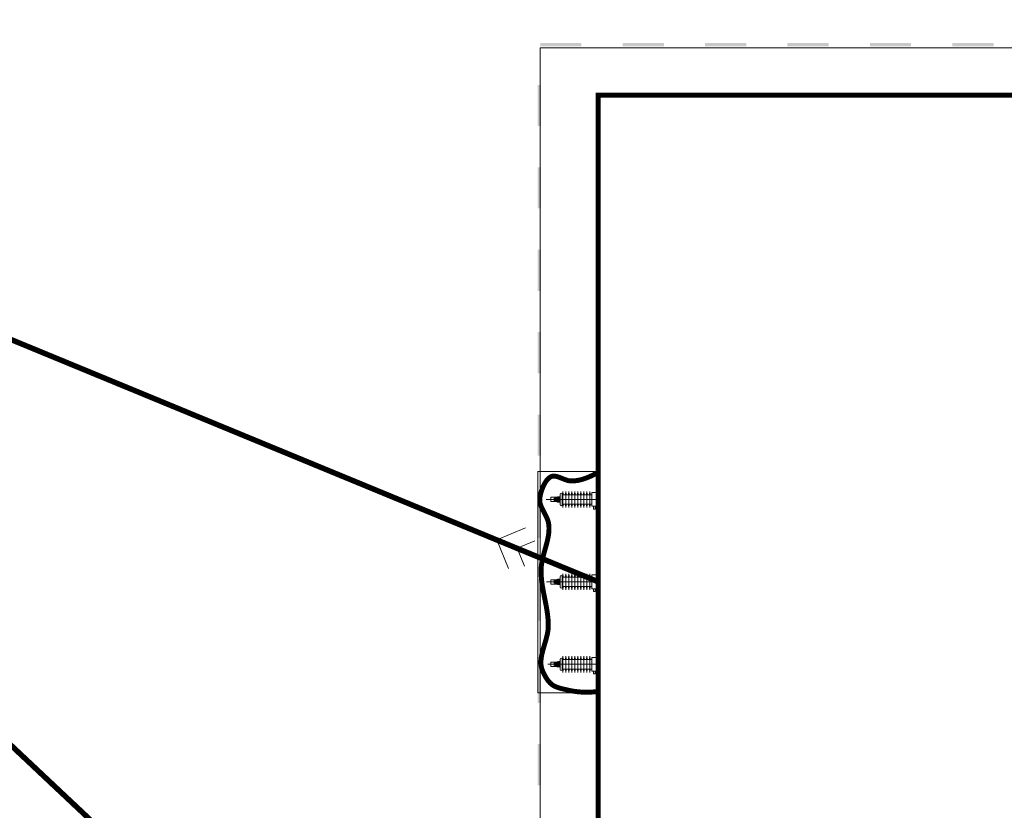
# Model space of a CAD drawing. Header units: millimetres. Extents: x 0 to 420, y 0 to 297.
# Tile 6 of 43: x 36 to 72, y 204 to 232. Entities that reach past the tile are written whole.
import ezdxf

# ---------------------------------------------------------------- set-up
doc = ezdxf.new("R2010")
doc.units = ezdxf.units.MM
for name, pattern in [('K5LT32769', [0]), ('K5LT32772', [0]), ('K5LT_AXLED', [15.063659, 10.563659, -1.5, 1.5, -1.5]), ('K5LT_THIN', [0])]:
    doc.linetypes.add(name, pattern=pattern)
for name, color, linetype, true_color in [('План ПС', 7, 'Continuous', 0x666666), ('Существующее оборудование', 7, 'Continuous', 0x7f7f7f), ('Топосъемка', 7, 'Continuous', 0x7f7f7f)]:
    doc.layers.add(name, color=color, linetype=linetype, true_color=true_color)

# ---------------------------------------------------------------- blocks, each defined once
blk = doc.blocks.new('U62')
at = {"layer": 'Существующее оборудование', "linetype": 'K5LT_THIN', "lineweight": 18}
for p, q in [((57.226, 229.662), (93.797, 229.662)), ((57.226, 169.515), (57.226, 229.662))]:
    blk.add_line(p, q, dxfattribs=at)
blk = doc.blocks.new('U98')
at = {"layer": 'Существующее оборудование', "linetype": 'K5LT_THIN', "lineweight": 18}
for p, q in [((57.226, 215.967), (55.019, 215.967)), ((55.019, 215.967), (55.019, 207.904)), ((57.226, 207.904), (57.226, 215.967)), ((55.019, 207.904), (57.226, 207.904))]:
    blk.add_line(p, q, dxfattribs=at)
blk = doc.blocks.new('U99')
at = {"layer": 'Существующее оборудование', "linetype": 'K5LT_THIN', "lineweight": 18}
for p, q in [((57.226, 215.843), (57.206, 215.843)), ((57.206, 215.843), (57.206, 214.026)), ((57.226, 214.026), (57.226, 215.843)), ((57.206, 214.026), (57.226, 214.026))]:
    blk.add_line(p, q, dxfattribs=at)
blk = doc.blocks.new('U100')
at = {"layer": 'Существующее оборудование', "linetype": 'K5LT_THIN', "lineweight": 18}
for p, q in [((57.226, 212.842), (57.206, 212.842)), ((57.206, 212.842), (57.206, 211.033)), ((57.226, 211.033), (57.226, 212.842)), ((57.206, 211.033), (57.226, 211.033))]:
    blk.add_line(p, q, dxfattribs=at)
blk = doc.blocks.new('U101')
at = {"layer": 'Существующее оборудование', "linetype": 'K5LT_THIN', "lineweight": 18}
for p, q in [((57.226, 209.861), (57.206, 209.861)), ((57.206, 209.861), (57.206, 208.016)), ((57.226, 208.016), (57.226, 209.861)), ((57.206, 208.016), (57.226, 208.016))]:
    blk.add_line(p, q, dxfattribs=at)
blk = doc.blocks.new('U111')
at = {"layer": 'План ПС', "linetype": 'K5LT_THIN', "lineweight": 18}
for p, q in [((55.112, 231.383), (95.918, 231.383)), ((55.112, 167.053), (55.112, 231.383))]:
    blk.add_line(p, q, dxfattribs=at)
blk = doc.blocks.new('U288')
at = {"layer": 'Топосъемка', "linetype": 'K5LT32772', "lineweight": 20}
for p, q in [((53.528, 213.473), (54.573, 213.907)), ((56.764, 212.138), (53.528, 213.473)), ((53.963, 212.428), (53.528, 213.473)), ((54.921, 213.439), (54.268, 213.168)), ((54.268, 213.168), (54.539, 212.515))]:
    blk.add_line(p, q, dxfattribs=at)

msp = doc.modelspace()

# ---------------------------------------------------------------- hatches: boundary and pattern name
at = {"layer": 'Топосъемка'}
for points in [[(56.61179, 231.562714), (55.11181, 231.56287), (55.111785, 231.442896), (56.611772, 231.442723)], [(59.611784, 231.562372), (58.111796, 231.562547), (58.111786, 231.442536), (59.611773, 231.442362)], [(62.611804, 231.562019), (61.111797, 231.562187), (61.11178, 231.442195), (62.611786, 231.442028)], [(65.611798, 231.561677), (64.111791, 231.561845), (64.111781, 231.441834), (65.611787, 231.441666)], [(68.611798, 231.561317), (67.111792, 231.561485), (67.111774, 231.441493), (68.611782, 231.441325)], [(71.6118, 231.560957), (70.111787, 231.561143), (70.111776, 231.441133), (71.611782, 231.440965)], [(55.136329, 230.03871), (55.016334, 230.038683), (55.016697, 228.538683), (55.136694, 228.53871)], [(55.137039, 227.038703), (55.017062, 227.038683), (55.0174, 225.538695), (55.137415, 225.538729)], [(55.13776, 224.038722), (55.017764, 224.038695), (55.018128, 222.538694), (55.138125, 222.538722)], [(55.138489, 221.038721), (55.018493, 221.038694), (55.018837, 219.538687), (55.138853, 219.538721)], [(55.139198, 218.038714), (55.019202, 218.038687), (55.019566, 216.538687), (55.139563, 216.538714)], [(55.139926, 215.038714), (55.019929, 215.038686), (55.020275, 213.538679), (55.140272, 213.538706)], [(55.140636, 212.038706), (55.020639, 212.038679), (55.020996, 210.538698), (55.140993, 210.538725)], [(55.141357, 209.038725), (55.021341, 209.038691), (55.021706, 207.538692), (55.141703, 207.538718)], [(55.142066, 206.038718), (55.02207, 206.03869), (55.022434, 204.538691), (55.142431, 204.538718)]]:
    msp.add_hatch(color=256, dxfattribs=at).paths.add_polyline_path(points)

# ---------------------------------------------------------------- linework, layer by layer
at = {"layer": 'Существующее оборудование', "linetype": 'K5LT_THIN', "lineweight": 18}
for p, q in [((55.836593, 215.041654), (55.779977, 215.041654)), ((55.803285, 215.041654), (55.803285, 214.849639)), ((55.836593, 215.13317), (55.836593, 214.758123)), ((55.836593, 214.849639), (55.836593, 215.041654)), ((55.913925, 215.13317), (55.913925, 214.758123)), ((55.913925, 215.119134), (55.918594, 215.119134)), ((55.928548, 215.128172), (55.939346, 215.239918)), ((55.939346, 215.239918), (55.939346, 214.651375)), ((55.950145, 215.128172), (55.939346, 215.239918)), ((55.960098, 215.119134), (55.993855, 215.119134)), ((55.993855, 215.119134), (56.027611, 215.119134)), ((56.037565, 215.128172), (56.048363, 215.239918)), ((56.048363, 215.239918), (56.048363, 214.651375)), ((56.059162, 215.128172), (56.048363, 215.239918)), ((56.069115, 215.119134), (56.102872, 215.119134)), ((56.069115, 215.119134), (56.102872, 215.119134)), ((56.102872, 215.119134), (56.136628, 215.119134)), ((56.146582, 215.128172), (56.15738, 215.239918)), ((56.15738, 215.239918), (56.15738, 214.651375)), ((56.168178, 215.128172), (56.15738, 215.239918)), ((56.178132, 215.119134), (56.211888, 215.119134)), ((56.211888, 215.119134), (56.245645, 215.119134)), ((56.255598, 215.128172), (56.266397, 215.239918)), ((56.266397, 215.239918), (56.266397, 214.651375)), ((56.277195, 215.128172), (56.266397, 215.239918)), ((56.287149, 215.119134), (56.320905, 215.119134)), ((56.320905, 215.119134), (56.354661, 215.119134)), ((56.364615, 215.128172), (56.375413, 215.239918)), ((56.375413, 215.239918), (56.375413, 214.651375)), ((56.386212, 215.128172), (56.375413, 215.239918)), ((56.396165, 215.119134), (56.429922, 215.119134)), ((56.429922, 215.119134), (56.463678, 215.119134)), ((56.473632, 215.128172), (56.48443, 215.239918)), ((56.48443, 215.239918), (56.48443, 214.651375)), ((56.495229, 215.128172), (56.48443, 215.239918)), ((56.505182, 215.119134), (56.538939, 215.119134)), ((56.538939, 215.119134), (56.572695, 215.119134)), ((56.582649, 215.128172), (56.593447, 215.239918)), ((56.593447, 215.239918), (56.593447, 214.651375)), ((56.604245, 215.128172), (56.593447, 215.239918)), ((56.614199, 215.119134), (56.647955, 215.119134)), ((56.647955, 215.119134), (56.681712, 215.119134)), ((56.691665, 215.128172), (56.702464, 215.239918)), ((56.702464, 215.239918), (56.702464, 214.651375)), ((56.713262, 215.128172), (56.702464, 215.239918)), ((56.723216, 215.119134), (56.756972, 215.119134)), ((56.756972, 215.119134), (56.790728, 215.119134)), ((56.800682, 215.128172), (56.81148, 215.239918)), ((56.81148, 215.239918), (56.81148, 214.651375)), ((56.822279, 215.128172), (56.81148, 215.239918)), ((56.832232, 215.119134), (56.865989, 215.119134)), ((56.865989, 215.119134), (56.899745, 215.119134)), ((56.909699, 215.128172), (56.920497, 215.239918)), ((56.920497, 215.239918), (56.920497, 214.651375)), ((56.920497, 215.239918), (56.920497, 214.651375)), ((56.931296, 215.128172), (56.920497, 215.239918)), ((56.941249, 215.119134), (56.985908, 215.119134)), ((57.175861, 215.197232), (56.985861, 215.197232)), ((56.985861, 215.197232), (56.985861, 214.697232)), ((57.205861, 215.367232), (57.175861, 215.367232)), ((57.175861, 215.367232), (57.175861, 214.527232)), ((57.175861, 214.697232), (57.175861, 215.197232)), ((57.225861, 214.527232), (57.225861, 215.367232)), ((57.225861, 215.147232), (57.225861, 214.747232)), ((55.501593, 215.025647), (55.501593, 214.865647)), ((55.501593, 215.025647), (55.671593, 215.025647)), ((55.501593, 214.865647), (55.671593, 214.865647)), ((55.622177, 215.025647), (55.769977, 215.025647)), ((55.622177, 214.865647), (55.769977, 214.865647)), ((55.671593, 215.025647), (55.671593, 214.865647)), ((55.769977, 215.031654), (55.769977, 214.859639)), ((55.779977, 214.849639), (55.836593, 214.849639)), ((55.913925, 214.772159), (55.918594, 214.772159)), ((55.928548, 214.763121), (55.939346, 214.651375)), ((55.950145, 214.763121), (55.939346, 214.651375)), ((55.960098, 214.772159), (55.993855, 214.772159)), ((55.993855, 214.772159), (56.027611, 214.772159)), ((56.037565, 214.763121), (56.048363, 214.651375)), ((56.059162, 214.763121), (56.048363, 214.651375)), ((56.069115, 214.772159), (56.102872, 214.772159)), ((56.069115, 214.772159), (56.102872, 214.772159)), ((56.102872, 214.772159), (56.136628, 214.772159)), ((56.146582, 214.763121), (56.15738, 214.651375)), ((56.168178, 214.763121), (56.15738, 214.651375)), ((56.178132, 214.772159), (56.211888, 214.772159)), ((56.211888, 214.772159), (56.245645, 214.772159)), ((56.255598, 214.763121), (56.266397, 214.651375)), ((56.277195, 214.763121), (56.266397, 214.651375)), ((56.287149, 214.772159), (56.320905, 214.772159)), ((56.320905, 214.772159), (56.354661, 214.772159)), ((56.364615, 214.763121), (56.375413, 214.651375)), ((56.386212, 214.763121), (56.375413, 214.651375)), ((56.396165, 214.772159), (56.429922, 214.772159)), ((56.429922, 214.772159), (56.463678, 214.772159)), ((56.473632, 214.763121), (56.48443, 214.651375)), ((56.495229, 214.763121), (56.48443, 214.651375)), ((56.505182, 214.772159), (56.538939, 214.772159)), ((56.538939, 214.772159), (56.572695, 214.772159)), ((56.582649, 214.763121), (56.593447, 214.651375)), ((56.604245, 214.763121), (56.593447, 214.651375)), ((56.614199, 214.772159), (56.647955, 214.772159)), ((56.647955, 214.772159), (56.681712, 214.772159)), ((56.691665, 214.763121), (56.702464, 214.651375)), ((56.713262, 214.763121), (56.702464, 214.651375)), ((56.723216, 214.772159), (56.756972, 214.772159)), ((56.756972, 214.772159), (56.790728, 214.772159)), ((56.800682, 214.763121), (56.81148, 214.651375)), ((56.822279, 214.763121), (56.81148, 214.651375)), ((56.832232, 214.772159), (56.865989, 214.772159)), ((56.865989, 214.772159), (56.899745, 214.772159)), ((56.909699, 214.763121), (56.920497, 214.651375)), ((56.931296, 214.763121), (56.920497, 214.651375)), ((56.941249, 214.772159), (56.986116, 214.772159)), ((56.985861, 214.697232), (57.175861, 214.697232)), ((57.115861, 214.697232), (57.045861, 214.697232)), ((57.045861, 214.697232), (57.045861, 214.605232)), ((57.115861, 214.605232), (57.115861, 214.697232)), ((57.053861, 214.597232), (57.107861, 214.597232)), ((57.175861, 214.527232), (57.205861, 214.527232)), ((55.928548, 212.128172), (55.939346, 212.239918)), ((55.939346, 212.239918), (55.939346, 211.651375)), ((55.950145, 212.128172), (55.939346, 212.239918)), ((56.037565, 212.128172), (56.048363, 212.239918)), ((56.048363, 212.239918), (56.048363, 211.651375)), ((56.059162, 212.128172), (56.048363, 212.239918)), ((56.146582, 212.128172), (56.15738, 212.239918)), ((56.15738, 212.239918), (56.15738, 211.651375)), ((56.168178, 212.128172), (56.15738, 212.239918)), ((56.255598, 212.128172), (56.266397, 212.239918)), ((56.266397, 212.239918), (56.266397, 211.651375)), ((56.277195, 212.128172), (56.266397, 212.239918)), ((56.364615, 212.128172), (56.375413, 212.239918)), ((56.375413, 212.239918), (56.375413, 211.651375)), ((56.386212, 212.128172), (56.375413, 212.239918)), ((56.473632, 212.128172), (56.48443, 212.239918)), ((56.48443, 212.239918), (56.48443, 211.651375)), ((56.495229, 212.128172), (56.48443, 212.239918)), ((56.582649, 212.128172), (56.593447, 212.239918)), ((56.593447, 212.239918), (56.593447, 211.651375)), ((56.604245, 212.128172), (56.593447, 212.239918)), ((56.691665, 212.128172), (56.702464, 212.239918)), ((56.702464, 212.239918), (56.702464, 211.651375)), ((56.713262, 212.128172), (56.702464, 212.239918)), ((56.800682, 212.128172), (56.81148, 212.239918)), ((56.81148, 212.239918), (56.81148, 211.651375)), ((56.822279, 212.128172), (56.81148, 212.239918)), ((56.909699, 212.128172), (56.920497, 212.239918)), ((56.920497, 212.239918), (56.920497, 211.651375)), ((56.920497, 212.239918), (56.920497, 211.651375)), ((56.931296, 212.128172), (56.920497, 212.239918)), ((57.175861, 212.197232), (56.985861, 212.197232)), ((56.985861, 212.197232), (56.985861, 211.697232)), ((57.205861, 212.367232), (57.175861, 212.367232)), ((57.175861, 212.367232), (57.175861, 211.527232)), ((57.175861, 211.697232), (57.175861, 212.197232)), ((57.225861, 211.527232), (57.225861, 212.367232)), ((55.501593, 212.025647), (55.501593, 211.865647)), ((55.501593, 212.025647), (55.671593, 212.025647)), ((55.501593, 211.865647), (55.671593, 211.865647)), ((55.622177, 212.025647), (55.769977, 212.025647)), ((55.622177, 211.865647), (55.769977, 211.865647)), ((55.671593, 212.025647), (55.671593, 211.865647)), ((55.769977, 212.031654), (55.769977, 211.859639)), ((55.836593, 212.041654), (55.779977, 212.041654)), ((55.779977, 211.849639), (55.836593, 211.849639)), ((55.803285, 212.041654), (55.803285, 211.849639)), ((55.836593, 212.13317), (55.836593, 211.758123)), ((55.836593, 211.849639), (55.836593, 212.041654)), ((55.913925, 212.13317), (55.913925, 211.758123)), ((55.913925, 212.119134), (55.918594, 212.119134)), ((55.960098, 212.119134), (55.993855, 212.119134)), ((55.993855, 212.119134), (56.027611, 212.119134)), ((56.069115, 212.119134), (56.102872, 212.119134)), ((56.069115, 212.119134), (56.102872, 212.119134)), ((56.102872, 212.119134), (56.136628, 212.119134)), ((56.178132, 212.119134), (56.211888, 212.119134)), ((56.211888, 212.119134), (56.245645, 212.119134)), ((56.287149, 212.119134), (56.320905, 212.119134)), ((56.320905, 212.119134), (56.354661, 212.119134)), ((56.396165, 212.119134), (56.429922, 212.119134)), ((56.429922, 212.119134), (56.463678, 212.119134)), ((56.505182, 212.119134), (56.538939, 212.119134)), ((56.538939, 212.119134), (56.572695, 212.119134)), ((56.614199, 212.119134), (56.647955, 212.119134)), ((56.647955, 212.119134), (56.681712, 212.119134)), ((56.723216, 212.119134), (56.756972, 212.119134)), ((56.756972, 212.119134), (56.790728, 212.119134)), ((56.832232, 212.119134), (56.865989, 212.119134)), ((56.865989, 212.119134), (56.899745, 212.119134)), ((56.941249, 212.119134), (56.985908, 212.119134)), ((57.225861, 212.147232), (57.225861, 211.747232)), ((55.913925, 211.772159), (55.918594, 211.772159)), ((55.928548, 211.763121), (55.939346, 211.651375)), ((55.950145, 211.763121), (55.939346, 211.651375)), ((55.960098, 211.772159), (55.993855, 211.772159)), ((55.993855, 211.772159), (56.027611, 211.772159)), ((56.037565, 211.763121), (56.048363, 211.651375)), ((56.059162, 211.763121), (56.048363, 211.651375)), ((56.069115, 211.772159), (56.102872, 211.772159)), ((56.069115, 211.772159), (56.102872, 211.772159)), ((56.102872, 211.772159), (56.136628, 211.772159)), ((56.146582, 211.763121), (56.15738, 211.651375)), ((56.168178, 211.763121), (56.15738, 211.651375)), ((56.178132, 211.772159), (56.211888, 211.772159)), ((56.211888, 211.772159), (56.245645, 211.772159)), ((56.255598, 211.763121), (56.266397, 211.651375)), ((56.277195, 211.763121), (56.266397, 211.651375)), ((56.287149, 211.772159), (56.320905, 211.772159)), ((56.320905, 211.772159), (56.354661, 211.772159)), ((56.364615, 211.763121), (56.375413, 211.651375)), ((56.386212, 211.763121), (56.375413, 211.651375)), ((56.396165, 211.772159), (56.429922, 211.772159)), ((56.429922, 211.772159), (56.463678, 211.772159)), ((56.473632, 211.763121), (56.48443, 211.651375)), ((56.495229, 211.763121), (56.48443, 211.651375)), ((56.505182, 211.772159), (56.538939, 211.772159)), ((56.538939, 211.772159), (56.572695, 211.772159)), ((56.582649, 211.763121), (56.593447, 211.651375)), ((56.604245, 211.763121), (56.593447, 211.651375)), ((56.614199, 211.772159), (56.647955, 211.772159)), ((56.647955, 211.772159), (56.681712, 211.772159)), ((56.691665, 211.763121), (56.702464, 211.651375)), ((56.713262, 211.763121), (56.702464, 211.651375)), ((56.723216, 211.772159), (56.756972, 211.772159)), ((56.756972, 211.772159), (56.790728, 211.772159)), ((56.800682, 211.763121), (56.81148, 211.651375)), ((56.822279, 211.763121), (56.81148, 211.651375)), ((56.832232, 211.772159), (56.865989, 211.772159)), ((56.865989, 211.772159), (56.899745, 211.772159)), ((56.909699, 211.763121), (56.920497, 211.651375)), ((56.931296, 211.763121), (56.920497, 211.651375)), ((56.941249, 211.772159), (56.986116, 211.772159)), ((56.985861, 211.697232), (57.175861, 211.697232)), ((57.115861, 211.697232), (57.045861, 211.697232)), ((57.045861, 211.697232), (57.045861, 211.605232)), ((57.053861, 211.597232), (57.107861, 211.597232)), ((57.115861, 211.605232), (57.115861, 211.697232)), ((57.175861, 211.527232), (57.205861, 211.527232)), ((57.205861, 209.367232), (57.175861, 209.367232)), ((57.175861, 209.367232), (57.175861, 208.527232)), ((57.225861, 208.527232), (57.225861, 209.367232)), ((55.501593, 209.025647), (55.501593, 208.865647)), ((55.501593, 209.025647), (55.671593, 209.025647)), ((55.622177, 209.025647), (55.769977, 209.025647)), ((55.671593, 209.025647), (55.671593, 208.865647)), ((55.769977, 209.031654), (55.769977, 208.859639)), ((55.836593, 209.041654), (55.779977, 209.041654)), ((55.803285, 209.041654), (55.803285, 208.849639)), ((55.836593, 209.13317), (55.836593, 208.758123)), ((55.836593, 208.849639), (55.836593, 209.041654)), ((55.913925, 209.13317), (55.913925, 208.758123)), ((55.913925, 209.119134), (55.918594, 209.119134)), ((55.928548, 209.128172), (55.939346, 209.239918)), ((55.939346, 209.239918), (55.939346, 208.651375)), ((55.950145, 209.128172), (55.939346, 209.239918)), ((55.960098, 209.119134), (55.993855, 209.119134)), ((55.993855, 209.119134), (56.027611, 209.119134)), ((56.037565, 209.128172), (56.048363, 209.239918)), ((56.048363, 209.239918), (56.048363, 208.651375)), ((56.059162, 209.128172), (56.048363, 209.239918)), ((56.069115, 209.119134), (56.102872, 209.119134)), ((56.069115, 209.119134), (56.102872, 209.119134)), ((56.102872, 209.119134), (56.136628, 209.119134)), ((56.146582, 209.128172), (56.15738, 209.239918)), ((56.15738, 209.239918), (56.15738, 208.651375)), ((56.168178, 209.128172), (56.15738, 209.239918)), ((56.178132, 209.119134), (56.211888, 209.119134)), ((56.211888, 209.119134), (56.245645, 209.119134)), ((56.255598, 209.128172), (56.266397, 209.239918)), ((56.266397, 209.239918), (56.266397, 208.651375)), ((56.277195, 209.128172), (56.266397, 209.239918)), ((56.287149, 209.119134), (56.320905, 209.119134)), ((56.320905, 209.119134), (56.354661, 209.119134)), ((56.364615, 209.128172), (56.375413, 209.239918)), ((56.375413, 209.239918), (56.375413, 208.651375)), ((56.386212, 209.128172), (56.375413, 209.239918)), ((56.396165, 209.119134), (56.429922, 209.119134)), ((56.429922, 209.119134), (56.463678, 209.119134)), ((56.473632, 209.128172), (56.48443, 209.239918)), ((56.48443, 209.239918), (56.48443, 208.651375)), ((56.495229, 209.128172), (56.48443, 209.239918)), ((56.505182, 209.119134), (56.538939, 209.119134)), ((56.538939, 209.119134), (56.572695, 209.119134)), ((56.582649, 209.128172), (56.593447, 209.239918)), ((56.593447, 209.239918), (56.593447, 208.651375)), ((56.604245, 209.128172), (56.593447, 209.239918)), ((56.614199, 209.119134), (56.647955, 209.119134)), ((56.647955, 209.119134), (56.681712, 209.119134)), ((56.691665, 209.128172), (56.702464, 209.239918)), ((56.702464, 209.239918), (56.702464, 208.651375)), ((56.713262, 209.128172), (56.702464, 209.239918)), ((56.723216, 209.119134), (56.756972, 209.119134)), ((56.756972, 209.119134), (56.790728, 209.119134)), ((56.800682, 209.128172), (56.81148, 209.239918)), ((56.81148, 209.239918), (56.81148, 208.651375)), ((56.822279, 209.128172), (56.81148, 209.239918)), ((56.832232, 209.119134), (56.865989, 209.119134)), ((56.865989, 209.119134), (56.899745, 209.119134)), ((56.909699, 209.128172), (56.920497, 209.239918)), ((56.920497, 209.239918), (56.920497, 208.651375)), ((56.920497, 209.239918), (56.920497, 208.651375)), ((56.931296, 209.128172), (56.920497, 209.239918)), ((56.941249, 209.119134), (56.985908, 209.119134)), ((57.175861, 209.197232), (56.985861, 209.197232)), ((56.985861, 209.197232), (56.985861, 208.697232)), ((57.175861, 208.697232), (57.175861, 209.197232)), ((57.225861, 209.147232), (57.225861, 208.747232)), ((55.501593, 208.865647), (55.671593, 208.865647)), ((55.622177, 208.865647), (55.769977, 208.865647)), ((55.779977, 208.849639), (55.836593, 208.849639)), ((55.913925, 208.772159), (55.918594, 208.772159)), ((55.928548, 208.763121), (55.939346, 208.651375)), ((55.950145, 208.763121), (55.939346, 208.651375)), ((55.960098, 208.772159), (55.993855, 208.772159)), ((55.993855, 208.772159), (56.027611, 208.772159)), ((56.037565, 208.763121), (56.048363, 208.651375)), ((56.059162, 208.763121), (56.048363, 208.651375)), ((56.069115, 208.772159), (56.102872, 208.772159)), ((56.069115, 208.772159), (56.102872, 208.772159)), ((56.102872, 208.772159), (56.136628, 208.772159)), ((56.146582, 208.763121), (56.15738, 208.651375)), ((56.168178, 208.763121), (56.15738, 208.651375)), ((56.178132, 208.772159), (56.211888, 208.772159)), ((56.211888, 208.772159), (56.245645, 208.772159)), ((56.255598, 208.763121), (56.266397, 208.651375)), ((56.277195, 208.763121), (56.266397, 208.651375)), ((56.287149, 208.772159), (56.320905, 208.772159)), ((56.320905, 208.772159), (56.354661, 208.772159)), ((56.364615, 208.763121), (56.375413, 208.651375)), ((56.386212, 208.763121), (56.375413, 208.651375)), ((56.396165, 208.772159), (56.429922, 208.772159)), ((56.429922, 208.772159), (56.463678, 208.772159)), ((56.473632, 208.763121), (56.48443, 208.651375)), ((56.495229, 208.763121), (56.48443, 208.651375)), ((56.505182, 208.772159), (56.538939, 208.772159)), ((56.538939, 208.772159), (56.572695, 208.772159)), ((56.582649, 208.763121), (56.593447, 208.651375)), ((56.604245, 208.763121), (56.593447, 208.651375)), ((56.614199, 208.772159), (56.647955, 208.772159)), ((56.647955, 208.772159), (56.681712, 208.772159)), ((56.691665, 208.763121), (56.702464, 208.651375)), ((56.713262, 208.763121), (56.702464, 208.651375)), ((56.723216, 208.772159), (56.756972, 208.772159)), ((56.756972, 208.772159), (56.790728, 208.772159)), ((56.800682, 208.763121), (56.81148, 208.651375)), ((56.822279, 208.763121), (56.81148, 208.651375)), ((56.832232, 208.772159), (56.865989, 208.772159)), ((56.865989, 208.772159), (56.899745, 208.772159)), ((56.909699, 208.763121), (56.920497, 208.651375)), ((56.931296, 208.763121), (56.920497, 208.651375)), ((56.941249, 208.772159), (56.986116, 208.772159)), ((56.985861, 208.697232), (57.175861, 208.697232)), ((57.115861, 208.697232), (57.045861, 208.697232)), ((57.045861, 208.697232), (57.045861, 208.605232)), ((57.053861, 208.597232), (57.107861, 208.597232)), ((57.115861, 208.605232), (57.115861, 208.697232)), ((57.175861, 208.527232), (57.205861, 208.527232))]:
    msp.add_line(p, q, dxfattribs=at)
at = {"layer": 'Существующее оборудование', "linetype": 'K5LT_AXLED', "lineweight": 18}
for p, q in [((57.231229, 214.943516), (55.329505, 214.945859)), ((57.225861, 211.947232), (55.334981, 211.947232)), ((57.226628, 208.944324), (55.383173, 208.946666))]:
    msp.add_line(p, q, dxfattribs=at)
at = {"layer": 'Существующее оборудование', "linetype": 'K5LT_THIN', "const_width": 0.18}
for points in [[(57.225861, 207.956563), (57.124166, 207.944772), (57.023205, 207.936136), (56.922975, 207.93065), (56.823471, 207.928312), (56.724692, 207.92912), (56.626634, 207.933069), (56.529294, 207.940157), (56.43267, 207.950381), (56.336759, 207.963738), (56.241557, 207.980225), (56.147062, 207.999839), (56.107171, 208.009108), (56.054886, 208.021305), (55.977607, 208.038897), (55.863973, 208.066526), (55.781918, 208.090068), (55.719241, 208.111564), (55.666543, 208.133049), (55.620742, 208.15517), (55.580349, 208.178232), (55.5445, 208.202406), (55.534633, 208.209824), (55.501905, 208.236952), (55.469119, 208.268075), (55.436221, 208.303458), (55.403147, 208.343434), (55.369827, 208.38842), (55.336204, 208.438899), (55.302313, 208.495298), (55.268516, 208.55748), (55.235981, 208.623425), (55.206738, 208.688274), (55.188291, 208.732149), (55.172762, 208.774395), (55.159932, 208.81836), (55.149838, 208.864183), (55.142527, 208.912032), (55.138054, 208.962112), (55.136492, 209.01468), (55.13793, 209.070067), (55.14249, 209.128705), (55.150337, 209.191192), (55.161708, 209.258382), (55.176971, 209.331588), (55.196746, 209.413031), (55.222258, 209.50708), (55.256711, 209.625209), (55.305635, 209.790387), (55.343183, 209.92703), (55.366387, 210.024272), (55.382683, 210.106399), (55.394008, 210.179768), (55.401181, 210.247044), (55.404652, 210.309673), (55.404831, 210.31674), (55.405314, 210.396881), (55.402827, 210.486336), (55.397096, 210.580339), (55.387922, 210.679941), (55.375006, 210.786708), (55.357872, 210.903163), (55.335644, 211.033902), (55.306361, 211.189273), (55.266139, 211.390978), (55.215539, 211.652216), (55.188405, 211.81157), (55.169964, 211.940361), (55.157047, 212.054148), (55.148555, 212.15826), (55.143936, 212.255369), (55.142862, 212.347058), (55.144198, 212.411484), (55.148133, 212.47922), (55.155384, 212.550567), (55.166173, 212.626348), (55.180829, 212.707793), (55.199891, 212.796907), (55.224357, 212.897398), (55.256529, 213.017853), (55.300166, 213.173519), (55.350299, 213.357815), (55.379157, 213.476885), (55.399112, 213.573209), (55.413407, 213.658138), (55.423182, 213.735634), (55.429013, 213.807693), (55.431247, 213.875507), (55.43011, 213.93986), (55.425764, 214.001303), (55.418328, 214.060242), (55.41465, 214.082392), (55.408119, 214.11413), (55.397111, 214.155545), (55.381657, 214.202351), (55.361828, 214.253073), (55.336747, 214.309426), (55.30457, 214.37504), (55.259676, 214.461029), (55.195176, 214.585131), (55.160853, 214.65787), (55.137239, 214.715142), (55.119889, 214.765252), (55.107391, 214.810819), (55.099057, 214.853118), (55.094482, 214.892896), (55.093402, 214.930637), (55.094067, 214.948098), (55.097214, 214.986527), (55.10291, 215.031622), (55.111317, 215.081139), (55.122811, 215.135309), (55.137824, 215.19421), (55.156741, 215.257438), (55.179624, 215.323489), (55.20581, 215.389363), (55.233996, 215.451603), (55.262987, 215.508128), (55.292109, 215.558445), (55.321071, 215.602828), (55.349767, 215.641743), (55.378161, 215.675636), (55.406246, 215.704882), (55.434025, 215.729789), (55.461504, 215.750605), (55.488687, 215.767532), (55.51558, 215.780737), (55.535647, 215.788309), (55.556657, 215.793856), (55.581786, 215.797418), (55.609128, 215.798213), (55.638963, 215.796141), (55.671681, 215.791066), (55.707853, 215.782784), (55.748387, 215.77097), (55.794887, 215.755047), (55.850787, 215.733781), (55.926791, 215.703353), (56.025509, 215.665514), (56.088088, 215.645033), (56.137248, 215.632181), (56.17974, 215.624188), (56.217754, 215.620135), (56.237907, 215.619404), (56.287944, 215.619855), (56.349394, 215.623139), (56.413682, 215.629703), (56.479105, 215.639564), (56.545769, 215.652796), (56.613798, 215.669486), (56.683334, 215.689738), (56.754546, 215.71367), (56.827636, 215.741426), (56.902848, 215.773179), (56.98048, 215.809142), (57.06091, 215.849585), (57.144619, 215.894853), (57.232251, 215.945403), (57.236831, 215.948128)], [(55.671593, 215.025647), (55.681501, 215.003399), (55.688208, 214.981152), (55.691715, 214.958905), (55.692284, 214.945567), (55.690672, 214.923319), (55.68586, 214.901072), (55.677848, 214.878825), (55.671593, 214.865647)], [(55.671593, 212.025647), (55.681501, 212.003399), (55.688208, 211.981152), (55.691715, 211.958905), (55.692284, 211.945567), (55.690672, 211.923319), (55.68586, 211.901072), (55.677848, 211.878825), (55.671593, 211.865647)], [(55.671593, 209.025647), (55.681501, 209.003399), (55.688208, 208.981152), (55.691715, 208.958905), (55.692284, 208.945567), (55.690672, 208.923319), (55.68586, 208.901072), (55.677848, 208.878825), (55.671593, 208.865647)]]:
    msp.add_lwpolyline(points, dxfattribs=at)
at = {"layer": 'Существующее оборудование', "linetype": 'K5LT_THIN', "lineweight": 18}
for centre, radius, start, end in [((55.779977, 215.031654), 0.01, 90, 180), ((55.875259, 215.13317), 0.038666, 0, 180), ((55.918594, 215.129134), 0.01, 270, 354.4804247), ((55.960098, 215.129134), 0.01, 185.5195753, 270), ((56.027611, 215.129134), 0.01, 270, 354.4804247), ((56.069115, 215.129134), 0.01, 185.5195753, 270), ((56.136628, 215.129134), 0.01, 270, 354.4804247), ((56.178132, 215.129134), 0.01, 185.5195753, 270), ((56.245645, 215.129134), 0.01, 270, 354.4804247), ((56.287149, 215.129134), 0.01, 185.5195753, 270), ((56.354661, 215.129134), 0.01, 270, 354.4804247), ((56.396165, 215.129134), 0.01, 185.5195753, 270), ((56.463678, 215.129134), 0.01, 270, 354.4804247), ((56.505182, 215.129134), 0.01, 185.5195753, 270), ((56.572695, 215.129134), 0.01, 270, 354.4804247), ((56.614199, 215.129134), 0.01, 185.5195753, 270), ((56.681712, 215.129134), 0.01, 270, 354.4804247), ((56.723216, 215.129134), 0.01, 185.5195753, 270), ((56.790728, 215.129134), 0.01, 270, 354.4804247), ((56.832232, 215.129134), 0.01, 185.5195753, 270), ((56.899745, 215.129134), 0.01, 270, 354.4804247), ((56.941249, 215.129134), 0.01, 185.5195753, 270), ((55.779977, 214.859639), 0.01, 180, 270), ((55.875259, 214.758123), 0.038666, 180, 0), ((55.918594, 214.762159), 0.01, 5.5195753, 90), ((55.960098, 214.762159), 0.01, 90, 174.4804247), ((56.027611, 214.762159), 0.01, 5.5195753, 90), ((56.069115, 214.762159), 0.01, 90, 174.4804247), ((56.136628, 214.762159), 0.01, 5.5195753, 90), ((56.178132, 214.762159), 0.01, 90, 174.4804247), ((56.245645, 214.762159), 0.01, 5.5195753, 90), ((56.287149, 214.762159), 0.01, 90, 174.4804247), ((56.354661, 214.762159), 0.01, 5.5195753, 90), ((56.396165, 214.762159), 0.01, 90, 174.4804247), ((56.463678, 214.762159), 0.01, 5.5195753, 90), ((56.505182, 214.762159), 0.01, 90, 174.4804247), ((56.572695, 214.762159), 0.01, 5.5195753, 90), ((56.614199, 214.762159), 0.01, 90, 174.4804247), ((56.681712, 214.762159), 0.01, 5.5195753, 90), ((56.723216, 214.762159), 0.01, 90, 174.4804247), ((56.790728, 214.762159), 0.01, 5.5195753, 90), ((56.832232, 214.762159), 0.01, 90, 174.4804247), ((56.899745, 214.762159), 0.01, 5.5195753, 90), ((56.941249, 214.762159), 0.01, 90, 174.4804247), ((57.053861, 214.605232), 0.008, 180, 270), ((57.107861, 214.605232), 0.008, 270, 0), ((55.875259, 212.13317), 0.038666, 0, 180), ((55.779977, 212.031654), 0.01, 90, 180), ((55.779977, 211.859639), 0.01, 180, 270), ((55.918594, 212.129134), 0.01, 270, 354.4804247), ((55.960098, 212.129134), 0.01, 185.5195753, 270), ((56.027611, 212.129134), 0.01, 270, 354.4804247), ((56.069115, 212.129134), 0.01, 185.5195753, 270), ((56.136628, 212.129134), 0.01, 270, 354.4804247), ((56.178132, 212.129134), 0.01, 185.5195753, 270), ((56.245645, 212.129134), 0.01, 270, 354.4804247), ((56.287149, 212.129134), 0.01, 185.5195753, 270), ((56.354661, 212.129134), 0.01, 270, 354.4804247), ((56.396165, 212.129134), 0.01, 185.5195753, 270), ((56.463678, 212.129134), 0.01, 270, 354.4804247), ((56.505182, 212.129134), 0.01, 185.5195753, 270), ((56.572695, 212.129134), 0.01, 270, 354.4804247), ((56.614199, 212.129134), 0.01, 185.5195753, 270), ((56.681712, 212.129134), 0.01, 270, 354.4804247), ((56.723216, 212.129134), 0.01, 185.5195753, 270), ((56.790728, 212.129134), 0.01, 270, 354.4804247), ((56.832232, 212.129134), 0.01, 185.5195753, 270), ((56.899745, 212.129134), 0.01, 270, 354.4804247), ((56.941249, 212.129134), 0.01, 185.5195753, 270), ((55.875259, 211.758123), 0.038666, 180, 0), ((55.918594, 211.762159), 0.01, 5.5195753, 90), ((55.960098, 211.762159), 0.01, 90, 174.4804247), ((56.027611, 211.762159), 0.01, 5.5195753, 90), ((56.069115, 211.762159), 0.01, 90, 174.4804247), ((56.136628, 211.762159), 0.01, 5.5195753, 90), ((56.178132, 211.762159), 0.01, 90, 174.4804247), ((56.245645, 211.762159), 0.01, 5.5195753, 90), ((56.287149, 211.762159), 0.01, 90, 174.4804247), ((56.354661, 211.762159), 0.01, 5.5195753, 90), ((56.396165, 211.762159), 0.01, 90, 174.4804247), ((56.463678, 211.762159), 0.01, 5.5195753, 90), ((56.505182, 211.762159), 0.01, 90, 174.4804247), ((56.572695, 211.762159), 0.01, 5.5195753, 90), ((56.614199, 211.762159), 0.01, 90, 174.4804247), ((56.681712, 211.762159), 0.01, 5.5195753, 90), ((56.723216, 211.762159), 0.01, 90, 174.4804247), ((56.790728, 211.762159), 0.01, 5.5195753, 90), ((56.832232, 211.762159), 0.01, 90, 174.4804247), ((56.899745, 211.762159), 0.01, 5.5195753, 90), ((56.941249, 211.762159), 0.01, 90, 174.4804247), ((57.053861, 211.605232), 0.008, 180, 270), ((57.107861, 211.605232), 0.008, 270, 0), ((55.779977, 209.031654), 0.01, 90, 180), ((55.875259, 209.13317), 0.038666, 0, 180), ((55.918594, 209.129134), 0.01, 270, 354.4804247), ((55.960098, 209.129134), 0.01, 185.5195753, 270), ((56.027611, 209.129134), 0.01, 270, 354.4804247), ((56.069115, 209.129134), 0.01, 185.5195753, 270), ((56.136628, 209.129134), 0.01, 270, 354.4804247), ((56.178132, 209.129134), 0.01, 185.5195753, 270), ((56.245645, 209.129134), 0.01, 270, 354.4804247), ((56.287149, 209.129134), 0.01, 185.5195753, 270), ((56.354661, 209.129134), 0.01, 270, 354.4804247), ((56.396165, 209.129134), 0.01, 185.5195753, 270), ((56.463678, 209.129134), 0.01, 270, 354.4804247), ((56.505182, 209.129134), 0.01, 185.5195753, 270), ((56.572695, 209.129134), 0.01, 270, 354.4804247), ((56.614199, 209.129134), 0.01, 185.5195753, 270), ((56.681712, 209.129134), 0.01, 270, 354.4804247), ((56.723216, 209.129134), 0.01, 185.5195753, 270), ((56.790728, 209.129134), 0.01, 270, 354.4804247), ((56.832232, 209.129134), 0.01, 185.5195753, 270), ((56.899745, 209.129134), 0.01, 270, 354.4804247), ((56.941249, 209.129134), 0.01, 185.5195753, 270), ((55.779977, 208.859639), 0.01, 180, 270), ((55.875259, 208.758123), 0.038666, 180, 0), ((55.918594, 208.762159), 0.01, 5.5195753, 90), ((55.960098, 208.762159), 0.01, 90, 174.4804247), ((56.027611, 208.762159), 0.01, 5.5195753, 90), ((56.069115, 208.762159), 0.01, 90, 174.4804247), ((56.136628, 208.762159), 0.01, 5.5195753, 90), ((56.178132, 208.762159), 0.01, 90, 174.4804247), ((56.245645, 208.762159), 0.01, 5.5195753, 90), ((56.287149, 208.762159), 0.01, 90, 174.4804247), ((56.354661, 208.762159), 0.01, 5.5195753, 90), ((56.396165, 208.762159), 0.01, 90, 174.4804247), ((56.463678, 208.762159), 0.01, 5.5195753, 90), ((56.505182, 208.762159), 0.01, 90, 174.4804247), ((56.572695, 208.762159), 0.01, 5.5195753, 90), ((56.614199, 208.762159), 0.01, 90, 174.4804247), ((56.681712, 208.762159), 0.01, 5.5195753, 90), ((56.723216, 208.762159), 0.01, 90, 174.4804247), ((56.790728, 208.762159), 0.01, 5.5195753, 90), ((56.832232, 208.762159), 0.01, 90, 174.4804247), ((56.899745, 208.762159), 0.01, 5.5195753, 90), ((56.941249, 208.762159), 0.01, 90, 174.4804247), ((57.053861, 208.605232), 0.008, 180, 270), ((57.107861, 208.605232), 0.008, 270, 0)]:
    msp.add_arc(centre, radius, start, end, dxfattribs=at)
at = {"layer": 'Топосъемка', "linetype": 'K5LT32769', "const_width": 0.18}
msp.add_lwpolyline([(93.796496, 229.662404), (93.796495, 169.575408), (57.225861, 169.575409), (57.225862, 229.662404)], close=True, dxfattribs=at)
at = {"layer": 'Топосъемка', "linetype": 'K5LT32772', "const_width": 0.2}
for points in [[(23.752299, 225.759089), (57.22586, 211.947232)], [(57.225861, 185.884858), (23.752299, 217.377498)]]:
    msp.add_lwpolyline(points, dxfattribs=at)

# ---------------------------------------------------------------- block references
at = {"layer": 'План ПС'}
msp.add_blockref('U111', (0, 0), dxfattribs=at)
at = {"layer": 'Существующее оборудование'}
for name in ['U62', 'U98', 'U99', 'U100', 'U101']:
    msp.add_blockref(name, (0, 0), dxfattribs=at)
at = {"layer": 'Топосъемка'}
msp.add_blockref('U288', (0, 0), dxfattribs=at)

doc.saveas('drawing.dxf')
